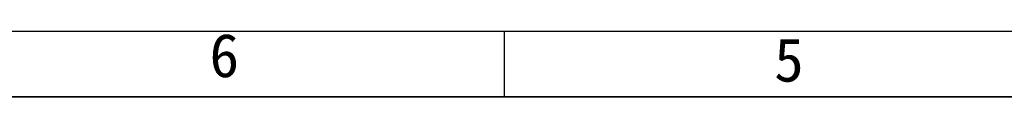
# Model space of a CAD drawing. Header units: millimetres. Extents: x 0 to 297, y 0 to 209.
# Tile 39 of 42: x 96.9 to 153.48, y 205 to 208.76. Entities that reach past the tile are written whole.
import ezdxf

# ---------------------------------------------------------------- set-up
doc = ezdxf.new("R2010")
doc.units = ezdxf.units.MM
doc.layers.add('图层0', color=7, linetype='Continuous')
doc.layers.add('细实线', color=7, linetype='Continuous')
doc.layers.add('粗实线', color=7, linetype='Continuous', lineweight=50)
doc.styles.add('SLDTEXTSTYLE3', font='仿宋_GB2312')

msp = doc.modelspace()

# ---------------------------------------------------------------- linework, layer by layer
at = {"layer": '图层0'}
msp.add_line((124.74, 208.76134587), (124.74, 205), dxfattribs=at)
at = {"layer": '粗实线', "lineweight": 35}
msp.add_line((25, 205), (292, 205), dxfattribs=at)
at = {"layer": '细实线'}
msp.add_line((2.7533732, 208.76134587), (297.24653265, 208.76134587), dxfattribs=at)

# ---------------------------------------------------------------- texts
at = {"layer": '图层0', "char_height": 2.5, "attachment_point": 1, "style": 'SLDTEXTSTYLE3'}
for s, insert in [('6', (107.80859978, 208.62604347)), ('5', (140.25396797, 208.36806658))]:
    msp.add_mtext(s, dxfattribs=dict(at, insert=insert))

doc.saveas('drawing.dxf')
